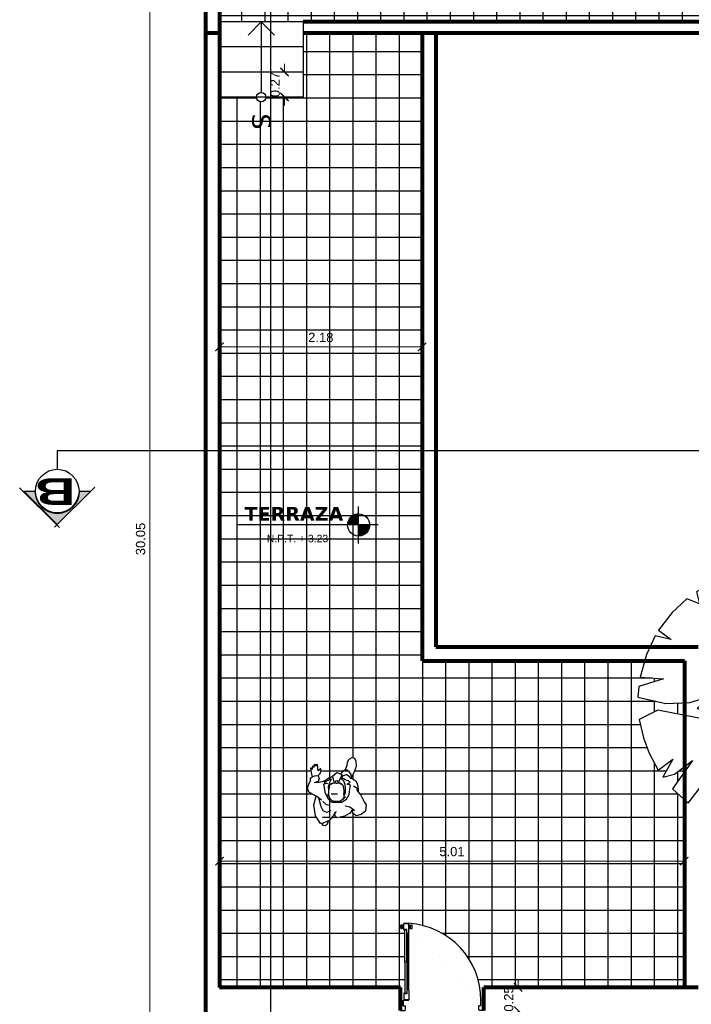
# Model space of a CAD drawing. Header units: inches. Extents: x -2 to 11.2, y -3.4 to 32.7.
# Tile 40 of 42: x -2 to 5.2, y 10 to 20.6. Entities that reach past the tile are written whole.
import ezdxf
from ezdxf.enums import TextEntityAlignment as Align

# ---------------------------------------------------------------- set-up
doc = ezdxf.new("R2010")
doc.units = ezdxf.units.IN
doc.header["$MEASUREMENT"] = 0
doc.linetypes.add('CONTINUA', pattern=[0])
for name, color, linetype in [('Cotas', 60, 'Continuous'), ('Flecha', 6, 'Continuous'), ('Gradas', 3, 'Continuous'), ('Linea de corte', 30, 'Continuous'), ('Niveles', 86, 'Continuous'), ('Personas', 241, 'Continuous'), ('Puertas', 1, 'Continuous'), ('Texto', 98, 'Continuous'), ('Textura piso', 8, 'Continuous'), ('Vegetación', 3, 'Continuous')]:
    doc.layers.add(name, color=color, linetype=linetype)
doc.layers.add('Paredes', color=5, linetype='Continuous', lineweight=80)
doc.styles.add('SANSSERIFBOLD', font='sasb____.pfb', dxfattribs={"width": 0.85, "height": 0.6})
doc.styles.get("Standard").update_dxf_attribs({"font": 'arial.ttf'})
doc.styles.add('style1', font='arial.ttf')
doc.dimstyles.new('Cotas', dxfattribs={"dimtxt": 0.1, "dimasz": 0.09, "dimexe": 0.2, "dimexo": 0.4, "dimgap": 0.05, "dimtad": 1, "dimzin": 0, "dimdsep": 46, "dimtxsty": 'Standard', "dimblk": 'ARCHTICK', "dimcen": 0.09, "dimse1": 1, "dimse2": 1, "dimclrd": 60, "dimclre": 256, "dimadec": 0, "dimazin": 0, "dimtfac": 1, "dimtix": 1, "dimtofl": 0, "dimtmove": 1, "dimatfit": 3, "dimfxl": 0, "dimtolj": 1, "dimtzin": 0, "dimlwd": 9, "dimarcsym": 0})

# ---------------------------------------------------------------- blocks, each defined once
blk = doc.blocks.new('árbol')
at = {"layer": 'Vegetación', "linetype": 'Continuous'}
for p, q in [((103.022, 11.257), (102.78, 11.173)), ((103.233, 11.293), (103.022, 11.257)), ((103.228, 11.018), (103.233, 11.293)), ((103.527, 11.289), (103.382, 11.299)), ((103.382, 11.299), (103.429, 10.968)), ((103.531, 11.067), (103.527, 11.289)), ((103.594, 11.279), (103.531, 11.067)), ((103.794, 11.23), (103.594, 11.279)), ((102.78, 11.173), (102.885, 10.943)), ((104.026, 11.131), (103.794, 11.23)), ((102.601, 11.075), (102.458, 10.969)), ((102.681, 11.009), (102.601, 11.075)), ((102.879, 10.852), (102.673, 11.118)), ((102.673, 11.118), (102.681, 11.009)), ((104.004, 10.967), (104.026, 11.131)), ((104.149, 11.056), (104.068, 10.876)), ((104.297, 10.94), (104.149, 11.056)), ((102.458, 10.969), (102.745, 10.631)), ((102.885, 10.943), (102.879, 10.852)), ((103.362, 10.593), (103.228, 11.018)), ((103.429, 10.968), (103.371, 11.002)), ((103.371, 11.002), (103.439, 10.522)), ((103.822, 10.622), (104.004, 10.967)), ((104.174, 10.749), (104.297, 10.94)), ((102.31, 10.824), (102.213, 10.701)), ((102.44, 10.793), (102.31, 10.824)), ((104.068, 10.876), (103.822, 10.622)), ((104.362, 10.878), (104.174, 10.749)), ((104.508, 10.702), (104.362, 10.878)), ((102.43, 10.524), (102.44, 10.793)), ((102.213, 10.701), (102.113, 10.534)), ((102.745, 10.631), (102.876, 10.247)), ((104.61, 10.531), (104.508, 10.702)), ((102.113, 10.534), (102.036, 10.388)), ((102.595, 10.315), (102.43, 10.524)), ((103.341, 10.149), (103.362, 10.593)), ((103.439, 10.522), (103.341, 10.149)), ((104.503, 10.424), (104.61, 10.531)), ((103.003, 10.112), (102.559, 10.443)), ((102.559, 10.443), (102.595, 10.315)), ((103.95, 10.371), (104.255, 10.45)), ((104.255, 10.45), (104.503, 10.424)), ((102.021, 10.307), (101.966, 10.03)), ((102.174, 10.288), (102.021, 10.307)), ((102.036, 10.388), (102.174, 10.288)), ((103.594, 10.09), (104.083, 10.327)), ((104.083, 10.327), (103.95, 10.371)), ((104.292, 10.298), (104.154, 10.211)), ((104.711, 10.271), (104.292, 10.298)), ((102.876, 10.247), (103.003, 10.112)), ((104.154, 10.211), (103.594, 10.09)), ((104.325, 10.116), (104.711, 10.271)), ((104.527, 10.09), (104.325, 10.116)), ((104.737, 10.158), (104.527, 10.09)), ((104.761, 9.914), (104.737, 10.158)), ((101.966, 10.03), (101.96, 9.91)), ((101.96, 9.91), (102.343, 9.876)), ((102.343, 9.876), (101.962, 9.831)), ((104.746, 9.691), (104.761, 9.914)), ((101.962, 9.831), (101.972, 9.713)), ((101.972, 9.713), (102.125, 9.729)), ((102.125, 9.729), (101.988, 9.622)), ((102.775, 9.556), (102.961, 9.721)), ((103.16, 9.711), (102.943, 9.618)), ((102.961, 9.721), (103.16, 9.711)), ((103.934, 9.583), (103.744, 9.715)), ((103.744, 9.715), (104.067, 9.633)), ((104.532, 9.676), (104.746, 9.691)), ((104.727, 9.59), (104.532, 9.676)), ((101.988, 9.622), (102.05, 9.404)), ((102.05, 9.404), (102.439, 9.596)), ((102.439, 9.596), (102.381, 9.491)), ((102.381, 9.491), (102.775, 9.556)), ((102.943, 9.618), (102.756, 9.4)), ((104.191, 9.251), (103.934, 9.583)), ((104.067, 9.633), (104.321, 9.364)), ((104.658, 9.371), (104.727, 9.59)), ((103.447, 9.136), (103.584, 9.511)), ((103.584, 9.511), (103.563, 9.23)), ((104.321, 9.364), (104.344, 9.481)), ((104.344, 9.481), (104.57, 9.191)), ((102.756, 9.4), (102.116, 9.256)), ((104.57, 9.191), (104.658, 9.371)), ((102.116, 9.256), (102.19, 9.129)), ((103.382, 9.056), (103.315, 9.28)), ((103.315, 9.28), (103.447, 9.136)), ((103.563, 9.23), (103.464, 8.711)), ((104.467, 9.039), (104.191, 9.251)), ((102.19, 9.129), (102.32, 9.161)), ((102.32, 9.161), (102.265, 9.026)), ((102.265, 9.026), (102.412, 8.868)), ((103.391, 8.797), (103.382, 9.056)), ((104.152, 8.891), (104.006, 9.086)), ((104.006, 9.086), (104.313, 8.871)), ((104.313, 8.871), (104.467, 9.039)), ((102.412, 8.868), (102.604, 8.719)), ((102.604, 8.719), (102.703, 8.857)), ((102.703, 8.857), (102.664, 8.683)), ((104.112, 8.716), (103.991, 8.873)), ((103.991, 8.873), (104.185, 8.766)), ((104.185, 8.766), (104.152, 8.891)), ((103.107, 8.521), (103.127, 8.774)), ((103.127, 8.774), (103.209, 8.506)), ((103.325, 8.498), (103.391, 8.797)), ((103.464, 8.711), (103.564, 8.512)), ((103.928, 8.617), (104.112, 8.716)), ((102.664, 8.683), (102.865, 8.588)), ((103.764, 8.557), (103.928, 8.617)), ((102.865, 8.588), (103.107, 8.521)), ((103.209, 8.506), (103.325, 8.498)), ((103.564, 8.512), (103.764, 8.557))]:
    blk.add_line(p, q, dxfattribs=at)
for p in [(103.794, 11.23), (102.029, 10.332), (103.361, 9.898), (103.361, 9.898), (104.693, 9.465), (102.927, 8.566)]:
    blk.add_point(p, dxfattribs=at)
blk = doc.blocks.new('Nivel')
at = {"layer": 'Niveles'}
for p, q in [((46.512, 32.297), (46.512, 32.695)), ((46.512, 32.569), (46.418, 32.569)), ((46.419, 32.57), (46.419, 32.496)), ((46.512, 32.574), (46.422, 32.574)), ((46.423, 32.576), (46.423, 32.496)), ((46.512, 32.579), (46.427, 32.579)), ((46.428, 32.581), (46.428, 32.496)), ((46.512, 32.584), (46.432, 32.584)), ((46.433, 32.586), (46.433, 32.496)), ((46.438, 32.59), (46.438, 32.496)), ((46.512, 32.589), (46.438, 32.589)), ((46.443, 32.593), (46.443, 32.496)), ((46.512, 32.594), (46.444, 32.594)), ((46.448, 32.597), (46.448, 32.496)), ((46.512, 32.599), (46.452, 32.599)), ((46.453, 32.6), (46.453, 32.496)), ((46.458, 32.602), (46.458, 32.496)), ((46.512, 32.604), (46.462, 32.604)), ((46.463, 32.605), (46.463, 32.496)), ((46.468, 32.607), (46.468, 32.496)), ((46.473, 32.609), (46.473, 32.496)), ((46.512, 32.609), (46.474, 32.609)), ((46.478, 32.61), (46.478, 32.496)), ((46.483, 32.612), (46.483, 32.496)), ((46.488, 32.613), (46.488, 32.496)), ((46.493, 32.614), (46.493, 32.496)), ((46.512, 32.614), (46.495, 32.614)), ((46.498, 32.614), (46.498, 32.496)), ((46.503, 32.615), (46.503, 32.496)), ((46.508, 32.615), (46.508, 32.496)), ((46.723, 32.496), (45.205, 32.496)), ((46.512, 32.51), (46.393, 32.51)), ((46.512, 32.505), (46.393, 32.505)), ((46.512, 32.5), (46.393, 32.5)), ((46.512, 32.515), (46.394, 32.515)), ((46.394, 32.511), (46.394, 32.496)), ((46.512, 32.52), (46.395, 32.52)), ((46.512, 32.525), (46.396, 32.525)), ((46.512, 32.53), (46.398, 32.53)), ((46.512, 32.534), (46.399, 32.534)), ((46.399, 32.533), (46.399, 32.496)), ((46.512, 32.539), (46.401, 32.539)), ((46.512, 32.544), (46.403, 32.544)), ((46.404, 32.546), (46.404, 32.496)), ((46.512, 32.549), (46.405, 32.549)), ((46.512, 32.554), (46.408, 32.554)), ((46.409, 32.555), (46.409, 32.496)), ((46.512, 32.559), (46.411, 32.559)), ((46.512, 32.564), (46.414, 32.564)), ((46.414, 32.563), (46.414, 32.496)), ((46.631, 32.495), (46.512, 32.495)), ((46.631, 32.49), (46.512, 32.49)), ((46.631, 32.485), (46.512, 32.485)), ((46.63, 32.48), (46.512, 32.48)), ((46.629, 32.475), (46.512, 32.475)), ((46.628, 32.47), (46.512, 32.47)), ((46.627, 32.465), (46.512, 32.465)), ((46.513, 32.496), (46.513, 32.377)), ((46.518, 32.496), (46.518, 32.377)), ((46.523, 32.496), (46.523, 32.377)), ((46.528, 32.496), (46.528, 32.378)), ((46.533, 32.496), (46.533, 32.378)), ((46.538, 32.496), (46.538, 32.379)), ((46.543, 32.496), (46.543, 32.381)), ((46.548, 32.496), (46.548, 32.382)), ((46.553, 32.496), (46.553, 32.384)), ((46.558, 32.496), (46.558, 32.386)), ((46.563, 32.496), (46.563, 32.388)), ((46.568, 32.496), (46.568, 32.39)), ((46.573, 32.496), (46.573, 32.393)), ((46.578, 32.496), (46.578, 32.396)), ((46.583, 32.496), (46.583, 32.4)), ((46.588, 32.496), (46.588, 32.403)), ((46.593, 32.496), (46.593, 32.408)), ((46.597, 32.496), (46.597, 32.413)), ((46.602, 32.496), (46.602, 32.418)), ((46.607, 32.496), (46.607, 32.424)), ((46.612, 32.496), (46.612, 32.431)), ((46.617, 32.496), (46.617, 32.44)), ((46.622, 32.496), (46.622, 32.45)), ((46.627, 32.496), (46.627, 32.465)), ((46.626, 32.46), (46.512, 32.46)), ((46.624, 32.455), (46.512, 32.455)), ((46.622, 32.45), (46.512, 32.45)), ((46.62, 32.445), (46.512, 32.445)), ((46.617, 32.44), (46.512, 32.44)), ((46.615, 32.435), (46.512, 32.435)), ((46.612, 32.43), (46.512, 32.43)), ((46.608, 32.425), (46.512, 32.425)), ((46.604, 32.42), (46.512, 32.42)), ((46.6, 32.415), (46.512, 32.415)), ((46.595, 32.41), (46.512, 32.41)), ((46.59, 32.405), (46.512, 32.405)), ((46.583, 32.4), (46.512, 32.4)), ((46.576, 32.395), (46.512, 32.395)), ((46.568, 32.39), (46.512, 32.39)), ((46.557, 32.385), (46.512, 32.385)), ((46.542, 32.38), (46.512, 32.38))]:
    blk.add_line(p, q, dxfattribs=at)
blk.add_circle((46.512, 32.496), 0.119, dxfattribs=at)
blk = doc.blocks.new('puerta2')
at = {"layer": 'Puertas'}
for p, q in [((150.338, 38.722), (150.338, 38.614)), ((150.338, 38.722), (150.385, 38.722)), ((150.338, 38.722), (150.338, 38.614)), ((150.338, 38.722), (150.385, 38.722)), ((150.385, 38.722), (150.392, 38.715)), ((150.385, 38.722), (150.392, 38.715)), ((151.191, 38.722), (151.184, 38.715)), ((151.191, 38.722), (151.184, 38.715)), ((151.238, 38.722), (151.191, 38.722)), ((151.238, 38.722), (151.191, 38.722)), ((151.238, 38.722), (151.238, 38.614)), ((151.238, 38.722), (151.238, 38.614)), ((150.338, 38.614), (150.369, 38.614)), ((150.338, 38.614), (150.369, 38.614)), ((150.369, 38.67), (150.369, 38.614)), ((150.369, 38.67), (150.392, 38.67)), ((150.369, 38.67), (150.369, 38.614)), ((150.369, 38.67), (150.392, 38.67)), ((150.371, 38.668), (150.371, 38.614)), ((150.373, 38.668), (150.371, 38.668)), ((150.371, 38.668), (150.371, 38.614)), ((150.373, 38.668), (150.371, 38.668)), ((150.371, 38.614), (150.373, 38.614)), ((150.371, 38.614), (150.373, 38.614)), ((150.373, 38.668), (150.373, 38.614)), ((150.373, 38.668), (150.373, 38.614)), ((150.392, 38.715), (150.392, 38.67)), ((150.392, 38.715), (150.392, 38.67)), ((151.184, 38.715), (151.184, 38.67)), ((151.184, 38.715), (151.184, 38.67)), ((151.206, 38.67), (151.184, 38.67)), ((151.206, 38.67), (151.184, 38.67)), ((151.206, 38.67), (151.206, 38.614)), ((151.206, 38.67), (151.206, 38.614)), ((151.238, 38.614), (151.206, 38.614)), ((151.238, 38.614), (151.206, 38.614)), ((150.375, 38.612), (150.375, 38.61)), ((150.375, 38.612), (150.429, 38.612)), ((150.375, 38.612), (150.375, 38.61)), ((150.375, 38.612), (150.429, 38.612)), ((150.429, 38.61), (150.375, 38.61)), ((150.429, 38.61), (150.375, 38.61)), ((150.375, 38.541), (150.375, 38.608)), ((150.429, 38.608), (150.375, 38.608)), ((150.375, 38.608), (150.429, 38.608)), ((150.375, 38.541), (150.375, 38.608)), ((150.429, 38.608), (150.375, 38.608)), ((150.375, 38.608), (150.429, 38.608)), ((150.408, 38.541), (150.375, 38.541)), ((150.408, 38.541), (150.375, 38.541)), ((150.382, 38.539), (150.375, 38.539)), ((150.382, 38.539), (150.375, 38.539)), ((150.382, 38.532), (150.382, 38.539)), ((150.382, 38.532), (150.382, 38.539)), ((150.385, 38.183), (150.385, 38.539)), ((150.385, 38.208), (150.385, 38.539)), ((150.385, 38.539), (150.406, 38.539)), ((150.406, 38.539), (150.385, 38.539)), ((150.385, 38.183), (150.385, 38.539)), ((150.385, 38.208), (150.385, 38.539)), ((150.385, 38.539), (150.406, 38.539)), ((150.406, 38.539), (150.385, 38.539)), ((150.406, 38.5), (150.406, 38.539)), ((150.406, 38.5), (150.406, 38.539)), ((150.408, 38.5), (150.408, 38.541)), ((150.408, 38.5), (150.408, 38.541)), ((150.429, 38.61), (150.429, 38.612)), ((150.429, 38.61), (150.429, 38.612)), ((150.429, 38.507), (150.429, 38.608)), ((150.429, 38.507), (150.429, 38.608)), ((150.406, 38.5), (150.405, 38.499)), ((150.406, 38.5), (150.405, 38.499)), ((150.406, 38.498), (150.405, 38.499)), ((150.406, 38.498), (150.405, 38.499)), ((150.406, 38.183), (150.406, 38.498)), ((150.406, 38.208), (150.406, 38.498)), ((150.406, 38.183), (150.406, 38.498)), ((150.406, 38.208), (150.406, 38.498)), ((150.423, 38.5), (150.408, 38.5)), ((150.423, 38.5), (150.408, 38.5)), ((150.413, 38.5), (150.413, 37.891)), ((150.413, 38.5), (150.413, 37.891)), ((150.419, 38.5), (150.419, 37.891)), ((150.419, 38.5), (150.419, 37.891)), ((150.423, 38.5), (150.429, 38.507)), ((150.423, 38.5), (150.429, 38.507)), ((150.426, 38.503), (150.426, 37.888)), ((150.426, 38.503), (150.426, 37.888)), ((150.428, 38.505), (150.428, 37.886)), ((150.428, 38.505), (150.428, 37.886)), ((150.429, 38.507), (150.429, 37.884)), ((150.429, 38.507), (150.429, 37.884)), ((150.385, 38.208), (150.385, 37.852)), ((150.385, 38.208), (150.385, 37.852)), ((150.406, 38.208), (150.406, 37.893)), ((150.406, 38.208), (150.406, 37.893)), ((150.385, 38.183), (150.385, 37.852)), ((150.385, 38.183), (150.385, 37.852)), ((150.406, 38.183), (150.406, 37.893)), ((150.406, 38.183), (150.406, 37.893)), ((150.406, 37.893), (150.405, 37.892)), ((150.406, 37.893), (150.405, 37.892)), ((150.406, 37.891), (150.405, 37.892)), ((150.406, 37.891), (150.405, 37.892)), ((150.406, 37.891), (150.406, 37.852)), ((150.406, 37.891), (150.406, 37.852)), ((150.408, 37.891), (150.408, 37.85)), ((150.423, 37.891), (150.408, 37.891)), ((150.408, 37.891), (150.408, 37.85)), ((150.423, 37.891), (150.408, 37.891)), ((150.423, 37.891), (150.429, 37.884)), ((150.423, 37.891), (150.429, 37.884)), ((150.429, 37.884), (150.429, 37.783)), ((150.429, 37.884), (150.429, 37.783)), ((150.341, 37.824), (150.338, 37.824)), ((150.338, 37.824), (150.338, 37.816)), ((150.341, 37.824), (150.338, 37.824)), ((150.338, 37.824), (150.338, 37.816)), ((150.338, 37.816), (150.341, 37.816)), ((150.338, 37.816), (150.341, 37.816)), ((150.341, 37.831), (150.341, 37.809)), ((150.341, 37.831), (150.341, 37.809)), ((150.341, 37.816), (150.341, 37.824)), ((150.341, 37.816), (150.341, 37.824)), ((150.359, 37.837), (150.35, 37.839)), ((150.359, 37.837), (150.35, 37.839)), ((150.359, 37.803), (150.35, 37.8)), ((150.359, 37.803), (150.35, 37.8)), ((150.359, 37.837), (150.359, 37.803)), ((150.359, 37.837), (150.359, 37.803)), ((150.359, 37.83), (150.365, 37.83)), ((150.359, 37.83), (150.365, 37.83)), ((150.359, 37.81), (150.365, 37.81)), ((150.359, 37.81), (150.365, 37.81)), ((150.365, 37.83), (150.365, 37.81)), ((150.365, 37.83), (150.365, 37.81)), ((150.371, 37.846), (150.375, 37.846)), ((150.371, 37.846), (150.375, 37.846)), ((150.371, 37.794), (150.375, 37.794)), ((150.371, 37.794), (150.375, 37.794)), ((150.382, 37.852), (150.375, 37.852)), ((150.382, 37.852), (150.375, 37.852)), ((150.408, 37.85), (150.375, 37.85)), ((150.375, 37.85), (150.375, 37.783)), ((150.408, 37.85), (150.375, 37.85)), ((150.375, 37.85), (150.375, 37.783)), ((150.429, 37.783), (150.375, 37.783)), ((150.375, 37.783), (150.429, 37.783)), ((150.429, 37.783), (150.375, 37.783)), ((150.375, 37.783), (150.429, 37.783)), ((150.382, 37.859), (150.382, 37.852)), ((150.382, 37.859), (150.382, 37.852)), ((150.385, 37.852), (150.406, 37.852)), ((150.406, 37.852), (150.385, 37.852)), ((150.385, 37.852), (150.406, 37.852)), ((150.406, 37.852), (150.385, 37.852)), ((150.434, 37.846), (150.429, 37.846)), ((150.434, 37.846), (150.429, 37.846)), ((150.434, 37.794), (150.429, 37.794)), ((150.434, 37.794), (150.429, 37.794)), ((150.446, 37.83), (150.44, 37.83)), ((150.44, 37.83), (150.44, 37.81)), ((150.446, 37.83), (150.44, 37.83)), ((150.44, 37.83), (150.44, 37.81)), ((150.446, 37.81), (150.44, 37.81)), ((150.446, 37.81), (150.44, 37.81)), ((150.446, 37.837), (150.457, 37.839)), ((150.446, 37.837), (150.457, 37.839)), ((150.446, 37.837), (150.446, 37.803)), ((150.446, 37.837), (150.446, 37.803)), ((150.446, 37.803), (150.457, 37.8)), ((150.446, 37.803), (150.457, 37.8)), ((150.466, 37.831), (150.466, 37.809)), ((150.466, 37.831), (150.466, 37.809))]:
    blk.add_line(p, q, dxfattribs=at)
at = {"layer": 'Puertas', "extrusion": (0, 0, -1)}
for centre, major_axis, start_param, end_param in [((150.373, 38.612), (0.00153, 0.00153), -1.570796, 4.712389), ((150.373, 38.612), (0.00153, 0.00153), -1.570796, 4.712389), ((150.377, 38.611), (-0.587, 0.587), 2.35245, 3.863557), ((150.382, 38.539), (0.00485, 0.00485), 2.356194, 3.926991), ((150.382, 38.539), (0.00485, 0.00485), 2.356194, 3.926991), ((150.349, 37.831), (0.00575, 0.00575), 3.926991, 5.579394), ((150.349, 37.831), (0.00575, 0.00575), 3.926991, 5.579394), ((150.349, 37.809), (-0.00575, 0.00575), 3.845384, 5.497787), ((150.349, 37.809), (-0.00575, 0.00575), 3.845384, 5.497787), ((150.345, 37.846), (-0.0182, 0.0182), 2.357943, 3.03977), ((150.345, 37.846), (-0.0182, 0.0182), 2.357943, 3.03977), ((150.345, 37.794), (-0.0182, 0.0182), 1.672619, 2.354446), ((150.345, 37.794), (-0.0182, 0.0182), 1.672619, 2.354446), ((150.382, 37.852), (-0.00485, 0.00485), 5.497787, 7.068583), ((150.382, 37.852), (-0.00485, 0.00485), 5.497787, 7.068583), ((150.46, 37.846), (-0.0182, 0.0182), 4.814212, 5.496038), ((150.46, 37.846), (-0.0182, 0.0182), 4.814212, 5.496038), ((150.46, 37.794), (-0.0182, 0.0182), 5.499536, 6.181362), ((150.46, 37.794), (-0.0182, 0.0182), 5.499536, 6.181362), ((150.458, 37.831), (-0.00575, 0.00575), 0.703791, 2.356194), ((150.458, 37.831), (-0.00575, 0.00575), 0.703791, 2.356194), ((150.458, 37.809), (-0.00575, 0.00575), 2.356194, 4.008598), ((150.458, 37.809), (-0.00575, 0.00575), 2.356194, 4.008598)]:
    blk.add_ellipse(centre, major_axis=major_axis, ratio=1, start_param=start_param, end_param=end_param, dxfattribs=at)
blk = doc.blocks.new('persona2')
at = {"layer": 'Personas', "color": 30, "linetype": 'ByBlock'}
for p, q in [((44.826, 30.859), (44.865, 30.876)), ((44.865, 30.876), (44.913, 30.882)), ((44.878, 30.83), (44.903, 30.87)), ((44.903, 30.87), (44.922, 30.866)), ((44.913, 30.882), (44.941, 30.882)), ((44.922, 30.866), (44.976, 30.91)), ((44.976, 30.91), (45.049, 30.947)), ((45.049, 30.947), (45.08, 30.968)), ((45.08, 30.968), (45.149, 30.96)), ((45.149, 30.96), (45.184, 30.914)), ((45.184, 30.914), (45.198, 30.862)), ((44.73, 30.787), (44.707, 30.764)), ((44.707, 30.764), (44.709, 30.739)), ((44.755, 30.807), (44.73, 30.787)), ((44.753, 30.755), (44.772, 30.784)), ((44.796, 30.811), (44.755, 30.807)), ((44.772, 30.784), (44.793, 30.795)), ((44.793, 30.795), (44.797, 30.818)), ((44.797, 30.818), (44.826, 30.859)), ((44.824, 30.774), (44.813, 30.741)), ((44.838, 30.795), (44.824, 30.774)), ((44.859, 30.764), (44.838, 30.795)), ((44.87, 30.799), (44.859, 30.764)), ((44.911, 30.793), (44.87, 30.799)), ((44.97, 30.785), (44.911, 30.793)), ((45.02, 30.755), (44.97, 30.785)), ((45.107, 30.791), (45.094, 30.743)), ((45.142, 30.843), (45.107, 30.791)), ((45.127, 30.822), (45.171, 30.795)), ((45.138, 30.822), (45.142, 30.843)), ((45.171, 30.824), (45.138, 30.822)), ((45.198, 30.862), (45.171, 30.824)), ((45.171, 30.795), (45.203, 30.734)), ((44.709, 30.739), (44.726, 30.71)), ((44.726, 30.71), (44.749, 30.69)), ((44.765, 30.722), (44.753, 30.755)), ((44.791, 30.701), (44.765, 30.722)), ((44.801, 30.722), (44.791, 30.701)), ((44.793, 30.691), (44.822, 30.722)), ((44.813, 30.741), (44.801, 30.722)), ((44.822, 30.722), (44.857, 30.737)), ((44.857, 30.737), (44.905, 30.743)), ((44.905, 30.743), (44.953, 30.743)), ((44.953, 30.743), (44.982, 30.732)), ((45.051, 30.703), (45.02, 30.755)), ((45.053, 30.645), (45.051, 30.703)), ((45.203, 30.734), (45.221, 30.655)), ((44.78, 30.595), (44.776, 30.606)), ((44.791, 30.569), (44.78, 30.595)), ((44.788, 30.568), (44.807, 30.574)), ((44.82, 30.526), (44.788, 30.568)), ((44.813, 30.595), (44.801, 30.586)), ((44.801, 30.586), (44.816, 30.564)), ((44.815, 30.587), (44.813, 30.595)), ((44.836, 30.578), (44.815, 30.587)), ((44.816, 30.564), (44.828, 30.534)), ((44.888, 30.562), (44.836, 30.578)), ((44.918, 30.567), (44.888, 30.562)), ((44.976, 30.536), (45.015, 30.559)), ((45.015, 30.559), (45.038, 30.58)), ((45.038, 30.58), (45.053, 30.601)), ((45.053, 30.601), (45.053, 30.645)), ((45.09, 30.58), (45.08, 30.539)), ((45.147, 30.586), (45.163, 30.541)), ((45.174, 30.63), (45.155, 30.643)), ((45.155, 30.643), (45.165, 30.63)), ((45.165, 30.63), (45.199, 30.612)), ((45.201, 30.634), (45.174, 30.63)), ((45.199, 30.612), (45.249, 30.57)), ((45.221, 30.655), (45.201, 30.634)), ((45.209, 30.642), (45.229, 30.587)), ((45.249, 30.57), (45.28, 30.503)), ((44.766, 30.43), (44.77, 30.449)), ((44.77, 30.449), (44.799, 30.461)), ((44.799, 30.461), (44.828, 30.451)), ((44.83, 30.499), (44.82, 30.526)), ((44.828, 30.534), (44.841, 30.514)), ((44.828, 30.451), (44.834, 30.441)), ((44.838, 30.462), (44.83, 30.499)), ((44.838, 30.427), (44.838, 30.462)), ((44.841, 30.514), (44.853, 30.551)), ((44.853, 30.551), (44.857, 30.509)), ((44.857, 30.509), (44.893, 30.514)), ((44.893, 30.514), (44.945, 30.522)), ((44.945, 30.522), (44.976, 30.536)), ((45.03, 30.486), (44.992, 30.437)), ((45.101, 30.482), (45.009, 30.457)), ((45.08, 30.539), (45.044, 30.5)), ((45.146, 30.505), (45.101, 30.482)), ((45.163, 30.541), (45.146, 30.505)), ((45.282, 30.474), (45.198, 30.42)), ((45.28, 30.503), (45.282, 30.474)), ((44.776, 30.389), (44.766, 30.43)), ((44.793, 30.368), (44.776, 30.389)), ((44.82, 30.368), (44.793, 30.368)), ((44.859, 30.349), (44.82, 30.368)), ((44.834, 30.441), (44.843, 30.407)), ((44.901, 30.336), (44.859, 30.349)), ((44.943, 30.349), (44.901, 30.336)), ((44.965, 30.387), (44.943, 30.349)), ((44.992, 30.437), (44.965, 30.387)), ((45.082, 30.403), (44.987, 30.43)), ((45.198, 30.42), (45.082, 30.403))]:
    blk.add_line(p, q, dxfattribs=at)
at = {"layer": 'Personas', "color": 18, "linetype": 'ByBlock'}
for p, q in [((44.582, 30.847), (44.574, 30.812)), ((44.574, 30.812), (44.591, 30.782)), ((44.614, 30.862), (44.582, 30.847)), ((44.591, 30.782), (44.624, 30.762)), ((44.666, 30.864), (44.614, 30.862)), ((44.722, 30.843), (44.666, 30.864)), ((44.787, 30.81), (44.722, 30.843)), ((44.624, 30.762), (44.657, 30.759)), ((44.657, 30.759), (44.71, 30.737)), ((45.255, 30.559), (45.294, 30.549)), ((45.305, 30.505), (45.281, 30.489)), ((45.294, 30.549), (45.309, 30.526)), ((45.309, 30.526), (45.305, 30.505))]:
    blk.add_line(p, q, dxfattribs=at)
at = {"layer": 'Personas', "color": 5, "linetype": 'ByBlock'}
for p, q in [((44.732, 30.651), (44.755, 30.705)), ((44.755, 30.705), (44.786, 30.695)), ((44.786, 30.695), (44.805, 30.684)), ((44.805, 30.684), (44.83, 30.674)), ((44.83, 30.674), (44.832, 30.674)), ((44.772, 30.605), (44.732, 30.651)), ((44.803, 30.616), (44.772, 30.605)), ((44.832, 30.624), (44.803, 30.616))]:
    blk.add_line(p, q, dxfattribs=at)
at = {"layer": 'Personas', "linetype": 'ByBlock'}
for p, q in [((44.824, 30.655), (44.833, 30.662)), ((44.833, 30.662), (44.843, 30.667)), ((44.843, 30.672), (44.845, 30.684)), ((44.843, 30.667), (44.843, 30.672)), ((44.845, 30.684), (44.854, 30.702)), ((44.854, 30.702), (44.869, 30.716)), ((44.869, 30.716), (44.9, 30.723)), ((44.9, 30.723), (44.932, 30.728)), ((44.932, 30.728), (44.955, 30.729)), ((44.955, 30.729), (44.982, 30.727)), ((44.984, 30.732), (44.958, 30.729)), ((44.965, 30.73), (45.009, 30.722)), ((44.988, 30.728), (44.984, 30.732)), ((44.986, 30.726), (44.988, 30.728)), ((45, 30.744), (45.041, 30.693)), ((45.009, 30.722), (45.025, 30.713)), ((45.041, 30.693), (45.046, 30.66)), ((45.046, 30.66), (45.044, 30.624)), ((44.82, 30.648), (44.824, 30.655)), ((44.822, 30.642), (44.82, 30.648)), ((44.832, 30.636), (44.822, 30.642)), ((44.843, 30.629), (44.832, 30.636)), ((44.844, 30.611), (44.843, 30.629)), ((44.85, 30.592), (44.844, 30.611)), ((44.856, 30.582), (44.85, 30.592)), ((44.869, 30.575), (44.856, 30.582)), ((44.896, 30.572), (44.869, 30.575)), ((44.928, 30.565), (44.896, 30.572)), ((44.969, 30.567), (44.928, 30.565)), ((44.984, 30.556), (44.952, 30.566)), ((45.011, 30.573), (44.969, 30.567)), ((44.983, 30.569), (44.987, 30.561)), ((44.987, 30.561), (44.984, 30.556)), ((45.034, 30.598), (45.011, 30.573)), ((45.044, 30.624), (45.034, 30.598)), ((44.716, 30.449), (44.651, 30.443)), ((44.707, 30.484), (44.688, 30.474)), ((44.688, 30.474), (44.707, 30.461)), ((44.743, 30.472), (44.707, 30.484)), ((44.707, 30.461), (44.716, 30.449)), ((44.77, 30.448), (44.743, 30.472)), ((44.651, 30.443), (44.643, 30.436)), ((44.643, 30.436), (44.653, 30.426)), ((44.651, 30.42), (44.645, 30.411)), ((44.645, 30.411), (44.649, 30.407)), ((44.649, 30.407), (44.678, 30.403)), ((44.666, 30.424), (44.651, 30.42)), ((44.653, 30.426), (44.666, 30.424)), ((44.664, 30.401), (44.663, 30.393)), ((44.663, 30.393), (44.666, 30.391)), ((44.678, 30.403), (44.664, 30.401)), ((44.666, 30.391), (44.699, 30.386)), ((44.686, 30.38), (44.684, 30.372)), ((44.684, 30.372), (44.691, 30.368)), ((44.699, 30.386), (44.686, 30.38)), ((44.691, 30.368), (44.734, 30.374)), ((44.734, 30.374), (44.779, 30.386))]:
    blk.add_line(p, q, dxfattribs=at)
at = {"layer": 'Personas', "color": 250, "linetype": 'ByBlock'}
for p, q in [((44.852, 30.684), (44.849, 30.668)), ((44.849, 30.668), (44.851, 30.657)), ((44.861, 30.702), (44.852, 30.684)), ((44.85, 30.644), (44.846, 30.627)), ((44.846, 30.627), (44.852, 30.605)), ((44.851, 30.657), (44.85, 30.644)), ((44.852, 30.605), (44.861, 30.588))]:
    blk.add_line(p, q, dxfattribs=at)
blk = doc.blocks.new('_ArchTick')
at = {"color": 0, "linetype": 'ByBlock', "const_width": 0.15}
blk.add_lwpolyline([(-0.5, -0.5), (0.5, 0.5)], dxfattribs=at)
blk = doc.blocks.new('*D68')
at = {"layer": 'Cotas', "color": 60, "linetype": 'CONTINUA', "lineweight": 9, "transparency": 16777216}
for p, q in [((0.851, 20.056), (0.851, 20.146)), ((0.851, 19.786), (0.851, 19.696))]:
    blk.add_line(p, q, dxfattribs=at)
at = {"layer": 'Defpoints', "color": 0, "transparency": 16777216}
for p in [(0.851, 20.056), (0.851, 20.056), (0.851, 19.786)]:
    blk.add_point(p, dxfattribs=at)
at = {"layer": 'Cotas', "color": 60, "lineweight": 9, "transparency": 16777216, "xscale": 0.09, "yscale": 0.09, "zscale": 0.09}
for p, rotation in [((0.851, 20.056), 270), ((0.851, 19.786), 90)]:
    blk.add_blockref('_ArchTick', p, dxfattribs=dict(at, rotation=rotation))
at = {"layer": 'Cotas', "color": 0, "transparency": 16777216, "insert": (0.75, 19.921), "char_height": 0.1, "attachment_point": 5, "rotation": 90}
blk.add_mtext('\\A1;0.27', dxfattribs=at)
blk = doc.blocks.new('*D70')
at = {"layer": 'Cotas', "color": 60, "linetype": 'CONTINUA', "lineweight": 9, "transparency": 16777216}
blk.add_line((2.334, 17.095), (0.15, 17.095), dxfattribs=at)
at = {"layer": 'Defpoints', "color": 0, "transparency": 16777216}
for p in [(0.15, 17.095), (0.15, 17.095), (2.334, 17.095)]:
    blk.add_point(p, dxfattribs=at)
at = {"layer": 'Cotas', "color": 60, "lineweight": 9, "transparency": 16777216, "xscale": 0.09, "yscale": 0.09, "zscale": 0.09, "rotation": 180}
blk.add_blockref('_ArchTick', (0.15, 17.095), dxfattribs=at)
at = {"layer": 'Cotas', "color": 60, "lineweight": 9, "transparency": 16777216, "xscale": 0.09, "yscale": 0.09, "zscale": 0.09}
blk.add_blockref('_ArchTick', (2.334, 17.095), dxfattribs=at)
at = {"layer": 'Cotas', "color": 0, "transparency": 16777216, "insert": (1.242, 17.196), "char_height": 0.1, "attachment_point": 5}
blk.add_mtext('\\A1;2.18', dxfattribs=at)
blk = doc.blocks.new('*D74')
at = {"layer": 'Cotas', "color": 60, "linetype": 'CONTINUA', "lineweight": 9, "transparency": 16777216}
blk.add_line((-0.6, 0), (-0.6, 30.05), dxfattribs=at)
at = {"layer": 'Defpoints', "color": 0, "transparency": 16777216}
for p in [(-0.6, 30.05), (-0.6, 30.05), (-0.6, 0)]:
    blk.add_point(p, dxfattribs=at)
at = {"layer": 'Cotas', "color": 60, "lineweight": 9, "transparency": 16777216, "xscale": 0.09, "yscale": 0.09, "zscale": 0.09}
for p, rotation in [((-0.6, 30.05), 90), ((-0.6, 0), 270)]:
    blk.add_blockref('_ArchTick', p, dxfattribs=dict(at, rotation=rotation))
at = {"layer": 'Cotas', "color": 0, "transparency": 16777216, "insert": (-0.701, 15.025), "char_height": 0.1, "attachment_point": 5, "rotation": 90}
blk.add_mtext('\\A1;30.05', dxfattribs=at)
blk = doc.blocks.new('*D86')
at = {"layer": 'Cotas', "color": 60, "linetype": 'CONTINUA', "lineweight": 9, "transparency": 16777216}
blk.add_line((5.162, 11.555), (0.15, 11.555), dxfattribs=at)
at = {"layer": 'Defpoints', "color": 0, "transparency": 16777216}
for p in [(0.15, 11.555), (0.15, 11.555), (5.162, 11.555)]:
    blk.add_point(p, dxfattribs=at)
at = {"layer": 'Cotas', "color": 60, "lineweight": 9, "transparency": 16777216, "xscale": 0.09, "yscale": 0.09, "zscale": 0.09, "rotation": 180}
blk.add_blockref('_ArchTick', (0.15, 11.555), dxfattribs=at)
at = {"layer": 'Cotas', "color": 60, "lineweight": 9, "transparency": 16777216, "xscale": 0.09, "yscale": 0.09, "zscale": 0.09}
blk.add_blockref('_ArchTick', (5.162, 11.555), dxfattribs=at)
at = {"layer": 'Cotas', "color": 0, "transparency": 16777216, "insert": (2.656, 11.657), "char_height": 0.1, "attachment_point": 5}
blk.add_mtext('\\A1;5.01', dxfattribs=at)
blk = doc.blocks.new('*D105')
at = {"layer": 'Cotas', "color": 60, "linetype": 'CONTINUA', "lineweight": 9, "transparency": 16777216}
for p, q in [((3.37, 10.194), (3.37, 10.284)), ((3.37, 9.944), (3.37, 9.854))]:
    blk.add_line(p, q, dxfattribs=at)
at = {"layer": 'Defpoints', "color": 0, "transparency": 16777216}
for p in [(3.37, 10.194), (3.37, 10.194), (3.37, 9.944)]:
    blk.add_point(p, dxfattribs=at)
at = {"layer": 'Cotas', "color": 60, "lineweight": 9, "transparency": 16777216, "xscale": 0.09, "yscale": 0.09, "zscale": 0.09}
for p, rotation in [((3.37, 10.194), 270), ((3.37, 9.944), 90)]:
    blk.add_blockref('_ArchTick', p, dxfattribs=dict(at, rotation=rotation))
at = {"layer": 'Cotas', "color": 0, "transparency": 16777216, "insert": (3.269, 10.069), "char_height": 0.1, "attachment_point": 5, "rotation": 90}
blk.add_mtext('\\A1;0.25', dxfattribs=at)
blk = doc.blocks.new('corte 2')
at = {"layer": 'Cotas', "linetype": 'ByBlock'}
blk.add_hatch(color=256, dxfattribs=at).paths.add_polyline_path([(29.39, 30.862), (29.029, 30.501), (29.15, 30.501, -1), (29.63, 30.501), (29.751, 30.501)])
at = {"layer": 'Cotas', "color": 3, "linetype": 'Continuous'}
for p, q in [((28.985, 30.457), (29.418, 30.89)), ((29.795, 30.466), (29.366, 30.895))]:
    blk.add_line(p, q, dxfattribs=at)
at = {"layer": 'Cotas', "color": 3}
for p, q in [((29.029, 30.501), (29.39, 30.862)), ((29.39, 30.862), (29.751, 30.501)), ((29.15, 30.501), (29.029, 30.501)), ((29.751, 30.501), (29.63, 30.501))]:
    blk.add_line(p, q, dxfattribs=at)
at = {"layer": 'Cotas', "color": 3, "linetype": 'Continuous'}
blk.add_circle((29.39, 30.501), 0.235, dxfattribs=at)
at = {"layer": 'Cotas', "color": 3}
blk.add_arc((29.39, 30.501), 0.24, 0, 180, dxfattribs=at)
at = {"layer": 'Cotas', "color": 3, "style": 'SANSSERIFBOLD', "width": 1.5}
blk.add_text('B', height=0.288, dxfattribs=at).set_placement((29.411, 30.362), align=Align.CENTER)

msp = doc.modelspace()

# ---------------------------------------------------------------- hatches: boundary and pattern name
at = {"layer": 'Textura piso'}
h = msp.add_hatch(dxfattribs=at)
h.set_pattern_fill('ANSI37', color=256, scale=2, angle=-45, style=0)
h.set_pattern_definition([(360, (-26.85975, 108.91454), (1e-16, 0.25), []), (90, (-26.85975, 108.91454), (-0.25, 1e-16), [])])
h.paths.add_polyline_path([(9.06, 20.596), (9.06, 24.047), (7.65, 24.047), (7.65, 24.547), (9.06, 24.547), (9.06, 29.9), (3.764, 29.9), (3.764, 26.929), (3.914, 26.929), (3.914, 26.429), (3.614, 26.429), (3.614, 26.929), (0.15, 26.929), (0.15, 20.596), (1.05, 20.596)])
h.paths.add_polyline_path([(4.56, 23.793), (4.561, 23.793), (4.561, 23.798), (4.561, 23.798, 0.010432)], flags=16)
h.paths.add_polyline_path([(4.891, 23.789), (4.795, 23.789), (4.795, 23.788), (4.799, 23.788)], flags=16)
h.paths.add_polyline_path([(4.68, 23.803), (4.676, 23.803), (4.676, 23.789), (4.677, 23.709), (4.68, 23.709)], flags=16)
h.paths.add_polyline_path([(4.78, 23.724), (4.775, 23.724), (4.775, 23.719), (4.77, 23.719), (4.77, 23.714), (4.765, 23.714), (4.765, 23.704), (4.755, 23.704), (4.755, 23.699), (4.75, 23.699), (4.75, 23.694), (4.745, 23.694), (4.745, 23.689), (4.735, 23.689), (4.735, 23.684), (4.725, 23.684), (4.725, 23.679), (4.71, 23.679), (4.71, 23.674), (4.681, 23.674), (4.681, 23.783), (4.79, 23.783), (4.79, 23.743), (4.785, 23.743), (4.785, 23.734), (4.78, 23.734)], flags=16)
h.paths.add_polyline_path([(4.685, 23.729), (4.685, 23.778), (4.76, 23.778), (4.76, 23.729)], flags=0)
h.paths.add_polyline_path([(4.69, 23.738), (4.69, 23.773), (4.74, 23.773), (4.74, 23.738)], flags=0)
h.paths.add_polyline_path([(3.628, 23.56), (4.33, 23.56), (4.33, 23.724), (3.628, 23.724)], flags=24)
h.paths.add_polyline_path([(3.388, 23.741), (4.53, 23.741), (4.53, 24.067), (3.388, 24.067)], flags=24)
h = msp.add_hatch(dxfattribs=at)
h.set_pattern_fill('ANSI37', color=256, scale=2, angle=315, style=0)
h.set_pattern_definition([(0, (-41.40976, -126.97242), (7e-17, 0.25), []), (90, (-41.40976, -126.97242), (-0.25, 7e-17), [])])
edge = h.paths.add_edge_path()
edge.add_ellipse((2.139, 10.055), major_axis=(0.587, 0.587), ratio=1, start_angle=-45.2145, end_angle=41.3655, ccw=False)
edge.add_line((2.969, 10.052), (3, 10.052))
edge.add_line((3, 10.052), (3, 10.194))
edge.add_line((3, 10.194), (5.162, 10.194))
edge.add_line((5.162, 10.194), (5.162, 12.215))
edge.add_line((5.162, 12.215), (5.035, 12.332))
edge.add_line((5.035, 12.332), (5.162, 12.514))
edge.add_line((5.162, 12.514), (5.162, 12.573))
edge.add_line((5.162, 12.573), (5.054, 12.493))
edge.add_line((5.054, 12.493), (4.93, 12.46))
edge.add_line((4.93, 12.46), (5.037, 12.654))
edge.add_line((5.037, 12.654), (4.88, 12.533))
edge.add_line((4.88, 12.533), (4.781, 12.717))
edge.add_line((4.781, 12.717), (4.721, 12.88))
edge.add_line((4.721, 12.88), (4.676, 13.081))
edge.add_line((4.676, 13.081), (4.874, 13.181))
edge.add_line((4.874, 13.181), (5.162, 13.126))
edge.add_line((5.162, 13.126), (5.162, 13.261))
edge.add_line((5.162, 13.261), (4.96, 13.254))
edge.add_line((4.96, 13.254), (4.662, 13.32))
edge.add_line((4.662, 13.32), (4.67, 13.436))
edge.add_line((4.67, 13.436), (4.937, 13.518))
edge.add_line((4.937, 13.518), (4.685, 13.538))
edge.add_line((4.685, 13.538), (4.734, 13.714))
edge.add_line((4.734, 13.714), (2.334, 13.714))
edge.add_line((2.334, 13.714), (2.334, 20.476))
edge.add_line((2.334, 20.476), (1.05, 20.476))
edge.add_line((1.05, 20.476), (1.05, 19.786))
edge.add_line((1.05, 19.786), (0.65, 19.786))
edge.add_arc((0.6, 19.786), 0.05, -90, 0, ccw=False)
edge.add_arc((0.6, 19.786), 0.05, -180, -90, ccw=False)
edge.add_line((0.55, 19.786), (0.15, 19.786))
edge.add_line((0.15, 19.786), (0.15, 10.194))
edge.add_line((0.15, 10.194), (2.1, 10.194))
edge.add_line((2.1, 10.194), (2.1, 10.052))
edge.add_line((2.1, 10.052), (2.132, 10.052))
edge.add_ellipse((2.136, 10.055), major_axis=(0.00153, -0.00153), ratio=1, start_angle=90, end_angle=405, ccw=False)
edge.add_line((2.138, 10.056), (2.138, 10.132))
edge.add_ellipse((2.145, 10.128), major_axis=(0.00485, -0.00485), ratio=1, start_angle=135, end_angle=225, ccw=False)
edge.add_line((2.147, 10.136), (2.147, 10.484))
edge.add_line((2.147, 10.484), (2.147, 10.807))
edge.add_ellipse((2.145, 10.814), major_axis=(0.00485, 0.00485), ratio=1, start_angle=135, end_angle=225, ccw=False)
edge.add_line((2.138, 10.81), (2.138, 10.82))
edge.add_line((2.138, 10.82), (2.133, 10.82))
edge.add_ellipse((2.108, 10.82), major_axis=(0.0182, -0.0182), ratio=1, start_angle=45.1002, end_angle=84.166)
edge.add_line((2.128, 10.837), (2.122, 10.837))
edge.add_line((2.122, 10.837), (2.122, 10.829))
edge.add_line((2.122, 10.829), (2.108, 10.826))
edge.add_ellipse((2.112, 10.835), major_axis=(0.00575, -0.00575), ratio=1, start_angle=225, end_angle=319.6757, ccw=False)
edge.add_line((2.103, 10.835), (2.103, 10.843))
edge.add_line((2.103, 10.843), (2.101, 10.843))
edge.add_line((2.101, 10.843), (2.101, 10.85))
edge.add_line((2.101, 10.85), (2.103, 10.85))
edge.add_line((2.103, 10.85), (2.103, 10.863))
edge.add_ellipse((2.112, 10.858), major_axis=(0.00575, 0.00575), ratio=1, start_angle=40.3243, end_angle=135, ccw=False)
edge.add_line((2.112, 10.866), (2.128, 10.862))
edge.add_line((2.128, 10.862), (2.128, 10.857))
edge.add_ellipse((2.108, 10.873), major_axis=(0.0182, 0.0182), ratio=1, start_angle=-84.166, end_angle=-45.1002)
edge.add_line((2.133, 10.873), (2.138, 10.873))
edge.add_line((2.138, 10.873), (2.138, 10.883))
edge.add_line((2.138, 10.883), (2.192, 10.883))
h.paths.add_polyline_path([(1.626, 12.627), (1.627, 12.575), (1.606, 12.52), (1.573, 12.455), (1.574, 12.446), (1.581, 12.444), (1.622, 12.416), (1.639, 12.377), (1.645, 12.329), (1.645, 12.301), (1.674, 12.266), (1.71, 12.192), (1.731, 12.162), (1.724, 12.092), (1.677, 12.058), (1.626, 12.044), (1.587, 12.071), (1.585, 12.104), (1.606, 12.1), (1.585, 12.114), (1.558, 12.071), (1.497, 12.038), (1.418, 12.021), (1.405, 12.033), (1.351, 12.013), (1.333, 11.992), (1.322, 11.987), (1.312, 11.948), (1.289, 11.933), (1.268, 11.936), (1.252, 11.961), (1.237, 11.96), (1.183, 12.044), (1.166, 12.16), (1.193, 12.254), (1.151, 12.277), (1.112, 12.298), (1.099, 12.341), (1.112, 12.383), (1.131, 12.421), (1.131, 12.448), (1.149, 12.463), (1.137, 12.508), (1.131, 12.55), (1.135, 12.558), (1.143, 12.556), (1.149, 12.543), (1.155, 12.58), (1.168, 12.576), (1.171, 12.598), (1.188, 12.588), (1.199, 12.598), (1.206, 12.591), (1.212, 12.525), (1.224, 12.535), (1.237, 12.554), (1.247, 12.535), (1.235, 12.498), (1.212, 12.473), (1.224, 12.443), (1.214, 12.414), (1.204, 12.408), (1.191, 12.404), (1.226, 12.404), (1.262, 12.412), (1.289, 12.421), (1.331, 12.454), (1.332, 12.45), (1.358, 12.462), (1.369, 12.466), (1.368, 12.47), (1.414, 12.51), (1.453, 12.493), (1.474, 12.516), (1.5, 12.532), (1.522, 12.585), (1.526, 12.618), (1.545, 12.65), (1.576, 12.668), (1.61, 12.66)], flags=16)
edge = h.paths.add_edge_path(flags=0)
edge.add_line((1.527, 12.535), (1.502, 12.533))
edge.add_line((1.551, 12.512), (1.527, 12.535))
edge.add_line((1.57, 12.487), (1.551, 12.512))
edge.add_line((1.574, 12.446), (1.57, 12.487))
edge.add_line((1.333, 11.992), (1.266, 11.961))
edge.add_line((1.266, 11.961), (1.237, 11.96))
edge.add_line((1.405, 12.419), (1.411, 12.422))
edge.add_line((1.43, 12.399), (1.436, 12.399))
h.paths.add_polyline_path([(0.754, 19.65), (0.754, 19.396), (0.446, 19.396), (0.446, 19.65)], flags=24)
h.paths.add_polyline_path([(0.64, 15.09), (1.328, 15.09), (1.328, 14.968), (0.64, 14.968)], flags=24)
h.paths.add_polyline_path([(0.381, 15.408), (1.517, 15.408), (1.517, 15.183), (0.381, 15.183)], flags=24)

# ---------------------------------------------------------------- linework, layer by layer
at = {"layer": 'Flecha'}
for q in [(0.459, 20.454), (0.6, 19.836), (0.741, 20.454)]:
    msp.add_line((0.6, 20.596), q, dxfattribs=at)
msp.add_circle((0.6, 19.786), 0.05, dxfattribs=at)
at = {"layer": 'Gradas'}
for p, q in [((1.05, 20.596), (0.15, 20.596)), ((1.05, 20.596), (1.05, 19.786)), ((1.05, 20.326), (0.15, 20.326)), ((1.05, 20.056), (0.15, 20.056)), ((1.05, 19.786), (0.15, 19.786))]:
    msp.add_line(p, q, dxfattribs=at)
at = {"layer": 'Linea de corte'}
for p, q in [((0.7, 32.25), (0.7, -2.2)), ((10.81, 15.976), (-1.6, 15.976)), ((-1.6, 15.976), (-1.6, 15.776))]:
    msp.add_line(p, q, dxfattribs=at)
at = {"layer": 'Paredes'}
for p, q in [((0, 30.05), (0, 0)), ((0.15, 29.9), (0.15, 10.194)), ((9.06, 20.596), (1.05, 20.596)), ((0.15, 20.476), (0, 20.476)), ((9.21, 20.476), (1.05, 20.476)), ((2.334, 20.476), (2.334, 13.714)), ((2.484, 20.476), (2.484, 13.864)), ((2.484, 13.864), (5.312, 13.864)), ((2.334, 13.714), (5.162, 13.714)), ((5.162, 13.714), (5.162, 10.191)), ((2.1, 10.194), (0.15, 10.194)), ((2.1, 9.944), (2.1, 10.194)), ((5.312, 10.194), (3, 10.194)), ((3, 9.944), (3, 10.194))]:
    msp.add_line(p, q, dxfattribs=at)

# ---------------------------------------------------------------- block references
at = {"xscale": -1, "rotation": 180}
msp.add_blockref('puerta2', (-148.238, 48.667), dxfattribs=at)
at = {"layer": 'Cotas', "rotation": 180.0000000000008}
msp.add_blockref('corte 2', (27.79, 46.042), dxfattribs=at)
at = {"layer": 'Niveles'}
msp.add_blockref('Nivel', (-44.863, -17.32), dxfattribs=at)
at = {"layer": 'Personas', "rotation": 270}
msp.add_blockref('persona2', (-29.237, 57.242), dxfattribs=at)
at = {"layer": 'Vegetación', "rotation": 270}
msp.add_blockref('árbol', (-3.836, 116.645), dxfattribs=at)

# ---------------------------------------------------------------- texts
at = {"layer": 'Flecha', "insert": (0.6, 19.523), "char_height": 0.2, "width": 0.10033, "attachment_point": 5, "rotation": 270}
msp.add_mtext('{\\fVerdana|b0|i0|c0|p34;S}', dxfattribs=at)
at = {"layer": 'Niveles', "insert": (0.66, 15.07), "char_height": 0.08, "width": 0.7585, "attachment_point": 1, "style": 'style1'}
msp.add_mtext('N.P.T. + 3.23', dxfattribs=at)
at = {"layer": 'Texto', "insert": (0.419, 15.371), "char_height": 0.15, "attachment_point": 1}
msp.add_mtext('{\\fVerdana|b1|i0|c0|p34;TERRAZA}', dxfattribs=at)

# ---------------------------------------------------------------- dimensions: what is measured, and where the dimension line sits
at = {"layer": 'Cotas'}
for base, p1, p2, picture, middle in [((-0.6, 30.05), (-0.6, 0), (-0.6, 30.05), '*D74', (-0.701, 15.025)), ((0.851, 20.056), (0.851, 19.786), (0.851, 20.056), '*D68', (0.75, 19.921)), ((3.37, 10.194), (3.37, 9.944), (3.37, 10.194), '*D105', (3.269, 10.069))]:
    dim = msp.add_linear_dim(base=base, p1=p1, p2=p2, angle=270, dimstyle='Cotas', dxfattribs=at)
    dim.commit()
    dim.dimension.update_dxf_attribs({"geometry": picture, "text_midpoint": middle})
for base, p1, p2, picture, middle in [((0.15, 17.095), (2.334, 17.095), (0.15, 17.095), '*D70', (1.242, 17.196)), ((0.15, 11.555), (5.162, 11.555), (0.15, 11.555), '*D86', (2.656, 11.657))]:
    dim = msp.add_linear_dim(base=base, p1=p1, p2=p2, dimstyle='Cotas', dxfattribs=at)
    dim.commit()
    dim.dimension.update_dxf_attribs({"geometry": picture, "text_midpoint": middle})

doc.saveas('drawing.dxf')
